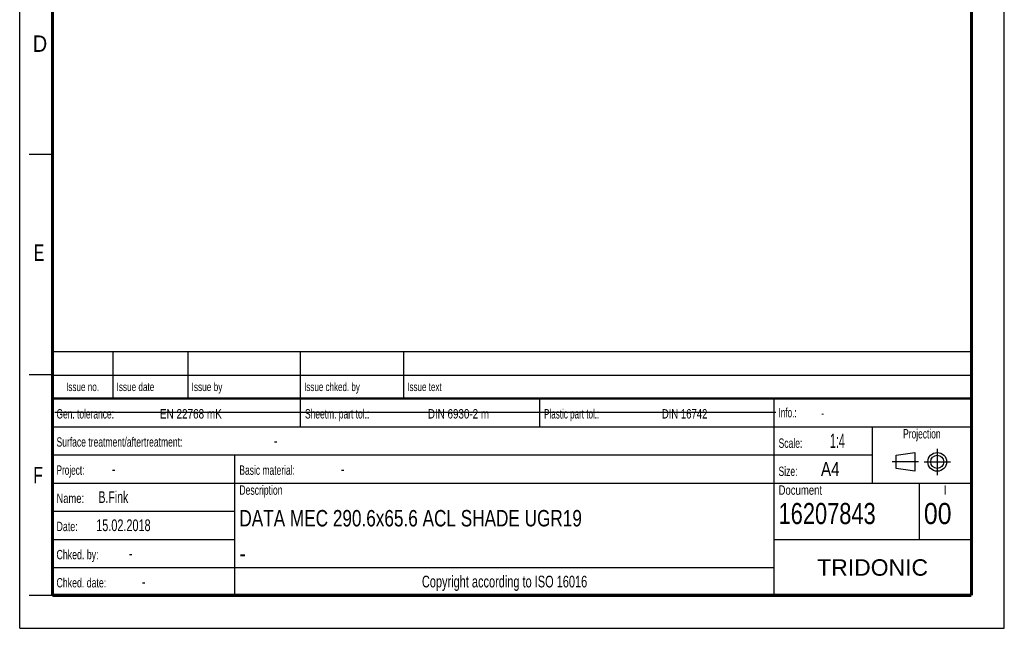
# Model space of a CAD drawing. Header units: millimetres. Extents: x 0 to 210, y 0 to 297.
# Tile 1 of 20: x 0 to 210, y 0 to 130. Entities that reach past the tile are written whole.
import ezdxf
from ezdxf.enums import TextEntityAlignment as Align

# ---------------------------------------------------------------- set-up
doc = ezdxf.new("R2010")
doc.units = ezdxf.units.MM
doc.header["$LTSCALE"] = 19.36
doc.linetypes.add('CENTER', pattern=[0.6, 0.375, -0.075, 0.075, -0.075])
doc.layers.get('0').update_dxf_attribs({"linetype": 'CONTINUOUS'})
doc.layers.add('DEFAULT_1', color=7, linetype='CENTER')
doc.layers.add('Z_NOTICE', color=7, linetype='CONTINUOUS')
doc.styles.get("Standard").update_dxf_attribs({"font": 'txt', "width": 0.7})
doc.styles.add('TEXTSTYLE_2', font='txt', dxfattribs={"width": 0.75})
doc.styles.add('TEXTSTYLE_4', font='arial.ttf')

# ---------------------------------------------------------------- blocks, each defined once
blk = doc.blocks.new('PROJEKTIONSMETHODE_BL0', base_point=(192.31, 35.47))
at = {"color": 2, "linetype": 'CONTINUOUS'}
for p, q in [((186.91, 36.87), (190.91, 37.47)), ((186.91, 34.07), (186.91, 36.87)), ((190.91, 37.47), (190.91, 33.47)), ((190.91, 33.47), (186.91, 34.07))]:
    blk.add_line(p, q, dxfattribs=at)
for radius in [2, 1.4]:
    blk.add_circle((195.71, 35.47), radius, dxfattribs=at)
at = {"layer": 'DEFAULT_1', "color": 2, "linetype": 'CENTER'}
for p, q in [((195.71, 38.27), (195.71, 32.67)), ((191.71, 35.47), (186.11, 35.47)), ((192.91, 35.47), (198.5, 35.47))]:
    blk.add_line(p, q, dxfattribs=at)

msp = doc.modelspace()

# ---------------------------------------------------------------- linework, layer by layer
at = {"color": 2, "linetype": 'CONTINUOUS'}
for p, q in [((0, 0), (0, 297)), ((210, 0), (210, 297)), ((7, 101), (2, 101)), ((6.9136, 48.9602), (6.9136, 58.9602)), ((6.9136, 58.9602), (202.9136, 58.9602)), ((19.9136, 48.9602), (19.9136, 58.9602)), ((35.9136, 48.9602), (35.9136, 58.9602)), ((59.9136, 48.9602), (59.9136, 58.9602)), ((81.9136, 48.9602), (81.9136, 58.9602)), ((202.9136, 48.9602), (202.9136, 58.9602)), ((7, 54), (2, 54)), ((6.9136, 53.9602), (202.9136, 53.9602)), ((6.9135, 6.9601), (6.9135, 48.9601)), ((6.9135, 48.9601), (202.9135, 48.9601)), ((6.9136, 48.9602), (202.9136, 48.9602)), ((59.9135, 42.9601), (59.9135, 48.9601)), ((110.9135, 42.9601), (110.9135, 48.9601)), ((160.9135, 6.9601), (160.9135, 48.9601)), ((202.9135, 6.9601), (202.9135, 48.9601)), ((6.9135, 42.9601), (202.9135, 42.9601)), ((181.9135, 30.9601), (181.9135, 42.9601)), ((6.9135, 36.9601), (181.9135, 36.9601)), ((45.9135, 6.9601), (45.9135, 36.9601)), ((6.9135, 30.9601), (202.9135, 30.9601)), ((191.9135, 18.9601), (191.9135, 30.9601)), ((6.9135, 24.9601), (45.9135, 24.9601)), ((6.9135, 18.9601), (45.9135, 18.9601)), ((160.9135, 18.9601), (202.9135, 18.9601)), ((6.9135, 12.9601), (160.9135, 12.9601)), ((7, 7), (2, 7)), ((6.9135, 6.9601), (202.9135, 6.9601)), ((0, 0), (210, 0))]:
    msp.add_line(p, q, dxfattribs=at)
at = {"color": 7, "linetype": 'CONTINUOUS'}
msp.add_line((7.4681, 46.0424), (161.2681, 46.0424), dxfattribs=at)
for points, const_width in [([(7, 7), (7, 290)], 0.7), ([(203, 7), (203, 290)], 0.7), ([(7, 49), (203, 49)], 0.5), ([(7, 7), (203, 7)], 0.7)]:
    msp.add_lwpolyline(points, dxfattribs=dict(at, const_width=const_width))

# ---------------------------------------------------------------- block references
at = {"color": 2, "linetype": 'CONTINUOUS'}
msp.add_blockref('PROJEKTIONSMETHODE_BL0', (192.3051, 35.4697), dxfattribs=at)

# ---------------------------------------------------------------- texts
at = {"color": 5, "linetype": 'CONTINUOUS', "style": 'TEXTSTYLE_2'}
for s, width, p in [('D', 0.904762, (2.8073, 122.8572)), ('E', 0.714286, (3.0025, 78.3025)), ('F', 0.714286, (2.9222, 30.897))]:
    msp.add_text(s, height=3.5, dxfattribs=dict(at, width=width)).set_placement(p)
at = {"layer": 'Z_NOTICE', "color": 5, "linetype": 'CONTINUOUS', "style": 'TEXTSTYLE_2'}
for s, height, width, p in [('Issue date ', 1.8, 0.725108, (20.6636, 50.5602)), ('Issue by ', 1.8, 0.732804, (36.6636, 50.5602)), ('Issue chked. by', 1.8, 0.711111, (60.6636, 50.5602)), ('Issue text ', 1.8, 0.712121, (82.6636, 50.5602)), ('Gen. tolerance:', 2, 0.669841, (7.851, 44.7101)), ('EN 22768 mK', 2, 0.792208, (29.9106, 44.7101)), ('Sheetm. part tol.:', 2, 0.67328, (60.851, 44.7101)), ('DIN 6930-2 m', 2, 0.78373, (87.0534, 44.7101)), ('Plastic part tol.:', 2, 0.642857, (111.851, 44.7101)), ('DIN 16742', 2, 0.759259, (136.9582, 44.7101)), ('Info.: ', 2, 0.64966, (161.851, 44.9601)), ('Surface treatment/aftertreatment: ', 2, 0.681373, (7.851, 38.7101)), ('Scale:  ', 2, 0.684524, (161.851, 38.4601)), ('1:4', 3, 0.571429, (172.8034, 38.4601)), ('-', 2.5, 0.714286, (54.1844, 38.7101)), ('Project: ', 2, 0.656085, (7.851, 32.7101)), ('-', 2.5, 0.714286, (19.6606, 32.7101)), ('Basic material: ', 2, 0.675595, (46.851, 32.7101)), ('-', 2.5, 0.714286, (68.4701, 32.7101)), ('Size: ', 2, 0.678571, (161.851, 32.4601)), (' A4', 3, 0.809524, (169.9939, 32.4601)), ('B.Fink', 2.5, 0.670635, (16.8034, 26.7101)), ('Description', 2, 0.688312, (46.851, 28.4601)), ('Document', 2, 0.761905, (161.851, 28.4601)), ('Name: ', 2, 0.746032, (7.851, 26.7101)), ('16207843', 4.5, 0.77381, (161.851, 22.2101)), ('00', 4.5, 0.880952, (192.851, 22.2101)), ('15.02.2018', 2.5, 0.692857, (16.3272, 20.7101)), ('Date: ', 2, 0.706349, (7.851, 20.7101)), ('Chked. by: ', 2, 0.701299, (7.851, 14.7101)), ('-', 2.5, 0.714286, (23.2796, 14.7101)), ('Chked. date: ', 2, 0.699634, (7.851, 8.7101)), ('-', 2.5, 0.714286, (26.0415, 8.7101))]:
    msp.add_text(s, height=height, dxfattribs=dict(at, width=width)).set_placement(p)
for s, height, width, p in [('Issue no.', 1.8, 0.719577, (13.4136, 50.5602)), ('Projection', 2, 0.671429, (192.4135, 40.4601)), ('I', 2, 0.833333, (197.4135, 28.4601)), ('Copyright according to ISO 16016', 2.5, 0.700149, (103.4135, 8.7101))]:
    msp.add_text(s, height=height, dxfattribs=dict(at, width=width)).set_placement(p, align=Align.CENTER)
at = {"layer": 'Z_NOTICE', "color": 5, "linetype": 'CONTINUOUS', "width": 0.714286}
msp.add_text('-', height=1.8, dxfattribs=at).set_placement((170.9463, 44.9601))
at = {"layer": 'Z_NOTICE', "color": 7, "linetype": 'CONTINUOUS', "style": 'TEXTSTYLE_2'}
for s, width, p in [('DATA MEC 290.6x65.6 ACL SHADE UGR19', 0.782313, (46.851, 21.7101)), ('-', 0.904762, (46.851, 14.2101))]:
    msp.add_text(s, height=3.5, dxfattribs=dict(at, width=width)).set_placement(p)
at = {"layer": 'Z_NOTICE', "color": 5, "linetype": 'CONTINUOUS', "style": 'TEXTSTYLE_4'}
msp.add_text('TRIDONIC', height=3.5, dxfattribs=at).set_placement((181.9135, 11.2101), align=Align.CENTER)

doc.saveas('drawing.dxf')
